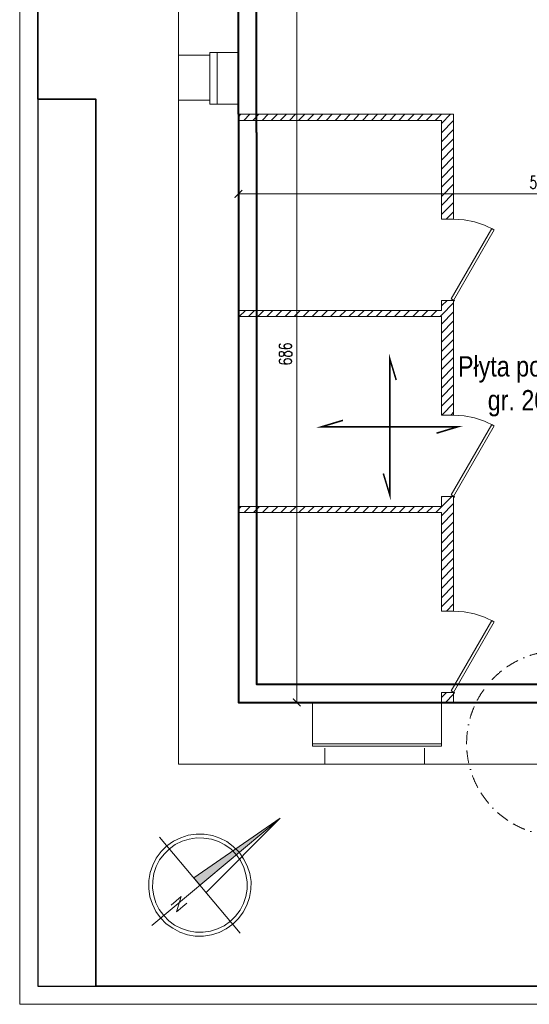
# Model space of a CAD drawing. Header units: millimetres. Extents: x -35363 to 17197, y 5744 to 29461.
# Tile 1 of 29: x -35363 to -30345, y 5744 to 15436. Entities that reach past the tile are written whole.
import ezdxf

# ---------------------------------------------------------------- set-up
doc = ezdxf.new("R2010")
doc.units = ezdxf.units.MM
doc.linetypes.add('BORDERX2', pattern=[88.9, 25.4, -12.7, 25.4, -12.7, 0, -12.7])
doc.linetypes.add('CONTINOUS', pattern=[0])
for name, color, linetype, lineweight in [('OPISY', 11, 'Continuous', 13), ('WB-OPISY', 11, 'Continuous', 13), ('WB-RAMKA_TABELKA', 33, 'Continuous', 35), ('WB_WYMIARY', 7, 'Continuous', 5), ('WB_ŻELBET', 4, 'Continuous', 40)]:
    doc.layers.add(name, color=color, linetype=linetype, lineweight=lineweight)
doc.layers.add('WB-KARTKA', color=251, linetype='Continuous', lineweight=13, plot=False)
doc.styles.add('Arial1', font='txt')
doc.styles.add('Romans-wymiar', font='romans.shx', dxfattribs={"width": 0.7})
doc.dimstyles.new('1-  50', dxfattribs={"dimtxt": 125, "dimasz": 75, "dimexe": 50, "dimexo": 10, "dimgap": 50, "dimtad": 1, "dimdec": 0, "dimlfac": 0.1, "dimzin": 9, "dimtxsty": 'Romans-wymiar', "dimblk": 'ARCHTICK', "dimcen": -100, "dimclrd": 256, "dimclre": 256, "dimclrt": 256, "dimazin": 2, "dimtfac": 1, "dimtdec": 0, "dimtmove": 2, "dimatfit": 3, "dimfxl": 0, "dimlwd": -1, "dimlwe": -1, "dimarcsym": 0})

# ---------------------------------------------------------------- blocks, each defined once
blk = doc.blocks.new('Format A1 - wpiecie poziome')
at = {"layer": 'Defpoints', "linetype": 'Continuous'}
blk.add_lwpolyline([(-835, 297), (-835, 6), (-816, 6), (-816, 6)], dxfattribs=at)
at = {"layer": 'WB-KARTKA', "linetype": 'Continuous'}
blk.add_lwpolyline([(-841, 0), (-841, 594), (0, 594), (0, 0)], close=True, dxfattribs=at)
at = {"layer": 'WB-RAMKA_TABELKA', "linetype": 'Continuous'}
blk.add_lwpolyline([(-816, 6), (-816, 297), (-835, 297), (-835, 588), (-6, 588), (-6, 6), (-816, 6)], dxfattribs=at)
blk = doc.blocks.new('_ArchTick')
at = {"color": 0, "linetype": 'ByBlock', "const_width": 0.15}
blk.add_lwpolyline([(-0.5, -0.5), (0.5, 0.5)], dxfattribs=at)
blk = doc.blocks.new('*D198')
at = {"layer": 'Defpoints', "color": 0}
for p in [(-33030.2, 15574.9), (-33210.2, 8715.8), (-32634.4, 8715.8)]:
    blk.add_point(p, dxfattribs=at)
at = {"layer": 'WB_WYMIARY', "linetype": 'Continuous'}
for p, q in [((-32834.4, 15574.9), (-32584.4, 15574.9)), ((-32634.4, 15574.9), (-32634.4, 8715.8)), ((-32834.4, 8715.8), (-32584.4, 8715.8))]:
    blk.add_line(p, q, dxfattribs=at)
at = {"layer": 'WB_WYMIARY', "linetype": 'ByBlock', "xscale": 75, "yscale": 75, "zscale": 75}
for p, rotation in [((-32634.4, 15574.9), 90), ((-32634.4, 8715.8), 270)]:
    blk.add_blockref('_ArchTick', p, dxfattribs=dict(at, rotation=rotation))
at = {"layer": 'WB_WYMIARY', "insert": (-32746.9, 12145.4), "char_height": 125, "attachment_point": 5, "rotation": 90, "style": 'Romans-wymiar'}
blk.add_mtext('686', dxfattribs=at)
blk = doc.blocks.new('*D199')
at = {"layer": 'Defpoints', "color": 0}
for p in [(-33210.2, 15764.5), (-27252.4, 14684.5), (-27252.4, 13721.6)]:
    blk.add_point(p, dxfattribs=at)
at = {"layer": 'WB_WYMIARY', "linetype": 'Continuous'}
for p, q in [((-33210.2, 13921.6), (-33210.2, 13671.6)), ((-27252.4, 13921.6), (-27252.4, 13671.6)), ((-33210.2, 13721.6), (-27252.4, 13721.6))]:
    blk.add_line(p, q, dxfattribs=at)
at = {"layer": 'WB_WYMIARY', "linetype": 'ByBlock', "xscale": 75, "yscale": 75, "zscale": 75, "rotation": 180}
blk.add_blockref('_ArchTick', (-33210.2, 13721.6), dxfattribs=at)
at = {"layer": 'WB_WYMIARY', "linetype": 'ByBlock', "xscale": 75, "yscale": 75, "zscale": 75}
blk.add_blockref('_ArchTick', (-27252.4, 13721.6), dxfattribs=at)
at = {"layer": 'WB_WYMIARY', "insert": (-30231.3, 13834.1), "char_height": 125, "attachment_point": 5, "style": 'Romans-wymiar'}
blk.add_mtext('596', dxfattribs=at)

msp = doc.modelspace()

# ---------------------------------------------------------------- hatches: boundary and pattern name
msp.add_hatch(color=7).paths.add_polyline_path([(-33589.81, 6916.93), (-32799.57, 7577.05), (-33650.11, 6989.92)])

# ---------------------------------------------------------------- linework, layer by layer
at = {"color": 7, "linetype": 'Continuous', "lineweight": 9}
for p, q in [((-33210.24, 15723.21), (-33210.24, 15113.87)), ((-33489.52, 15085.31), (-33800.54, 15085.31)), ((-33800.54, 15085.31), (-33800.54, 14644.17)), ((-33210.24, 15113.87), (-33489.52, 15113.87)), ((-33489.52, 15113.87), (-33489.52, 15085.31)), ((-33489.52, 15113.87), (-33489.52, 14602.91)), ((-33419.7, 15113.87), (-33419.7, 14602.91)), ((-33210.24, 15113.87), (-33210.24, 14602.91)), ((-33800.54, 8106.44), (-33800.54, 14644.17)), ((-33210.24, 14602.91), (-33489.52, 14602.91)), ((-33210.24, 14602.91), (-33210.24, 8715.79)), ((-33184.85, 14504.53), (-33210.24, 14479.14)), ((-31331.44, 14504.53), (-33210.24, 14504.53)), ((-31090.24, 14504.53), (-33210.24, 14504.53)), ((-31210.84, 14444.23), (-33210.24, 14444.23)), ((-33095.99, 14504.53), (-33156.29, 14444.23)), ((-33007.12, 14504.53), (-33067.42, 14444.23)), ((-32940.48, 14444.23), (-32988.08, 14444.23)), ((-32940.48, 14444.23), (-32988.08, 14444.23)), ((-32915.09, 14504.53), (-32975.39, 14444.23)), ((-32940.48, 14504.53), (-32889.7, 14504.53)), ((-32940.48, 14504.53), (-32889.7, 14504.53)), ((-32826.23, 14504.53), (-32886.53, 14444.23)), ((-32737.36, 14504.53), (-32797.66, 14444.23)), ((-32648.5, 14504.53), (-32705.63, 14444.23)), ((-32556.47, 14504.53), (-32616.76, 14444.23)), ((-32467.6, 14504.53), (-32527.9, 14444.23)), ((-32378.74, 14504.53), (-32439.04, 14444.23)), ((-32286.7, 14504.53), (-32347, 14444.23)), ((-32197.84, 14504.53), (-32258.14, 14444.23)), ((-32108.98, 14504.53), (-32169.28, 14444.23)), ((-32020.12, 14504.53), (-32077.24, 14444.23)), ((-31928.08, 14504.53), (-31988.38, 14444.23)), ((-31839.22, 14504.53), (-31899.52, 14444.23)), ((-31750.36, 14504.53), (-31810.66, 14444.23)), ((-31658.32, 14504.53), (-31718.62, 14444.23)), ((-31569.46, 14504.53), (-31629.76, 14444.23)), ((-31480.6, 14504.53), (-31540.9, 14444.23)), ((-31391.73, 14504.53), (-31448.86, 14444.23)), ((-31299.7, 14504.53), (-31360, 14444.23)), ((-31210.84, 14504.53), (-31271.14, 14444.23)), ((-31121.97, 14504.53), (-31210.84, 14415.67)), ((-31090.24, 14444.23), (-31210.84, 14323.63)), ((-31210.84, 13473.09), (-31210.84, 14444.23)), ((-31090.24, 13473.09), (-31090.24, 14504.53)), ((-31090.24, 14355.37), (-31210.84, 14234.77)), ((-31090.24, 14263.33), (-31210.84, 14145.91)), ((-31210.84, 14244.29), (-31210.84, 14142.73)), ((-31210.84, 14193.51), (-31210.84, 14244.29)), ((-31090.24, 14174.47), (-31210.84, 14053.87)), ((-31090.24, 14193.51), (-31090.24, 14244.29)), ((-31090.24, 14193.51), (-31090.24, 14244.29)), ((-31090.24, 14085.61), (-31210.84, 13965.01)), ((-31090.24, 13996.74), (-31210.84, 13876.14)), ((-31090.24, 13904.71), (-31210.84, 13787.28)), ((-31090.24, 13815.85), (-31210.84, 13695.25)), ((-31090.24, 13726.98), (-31210.84, 13606.38)), ((-31090.24, 13634.95), (-31210.84, 13517.52)), ((-31090.24, 13473.09), (-31210.84, 13473.09)), ((-31090.24, 13546.08), (-31163.23, 13473.09)), ((-31153.71, 12673.33), (-31210.84, 12619.38)), ((-31210.84, 12673.33), (-31090.24, 12673.33)), ((-31210.84, 12574.95), (-31210.84, 12673.33)), ((-31090.24, 11543.51), (-31090.24, 12673.33)), ((-31210.84, 12574.95), (-33210.24, 12574.95)), ((-31210.84, 12574.95), (-33210.24, 12574.95)), ((-31210.84, 12514.65), (-33210.24, 12514.65)), ((-33140.42, 12574.95), (-33200.72, 12514.65)), ((-33051.56, 12574.95), (-33111.85, 12514.65)), ((-32959.52, 12574.95), (-33019.82, 12514.65)), ((-32940.48, 12574.95), (-32988.08, 12574.95)), ((-32940.48, 12574.95), (-32988.08, 12574.95)), ((-32940.48, 12514.65), (-32988.08, 12514.65)), ((-32940.48, 12514.65), (-32988.08, 12514.65)), ((-32870.66, 12574.95), (-32930.96, 12514.65)), ((-32781.79, 12574.95), (-32842.09, 12514.65)), ((-32689.76, 12574.95), (-32750.06, 12514.65)), ((-32600.9, 12574.95), (-32661.2, 12514.65)), ((-32512.03, 12574.95), (-32572.33, 12514.65)), ((-32423.17, 12574.95), (-32483.47, 12514.65)), ((-32331.14, 12574.95), (-32391.44, 12514.65)), ((-32242.27, 12574.95), (-32302.57, 12514.65)), ((-32153.41, 12574.95), (-32213.71, 12514.65)), ((-32061.38, 12574.95), (-32121.67, 12514.65)), ((-31972.51, 12574.95), (-32032.81, 12514.65)), ((-31883.65, 12574.95), (-31943.95, 12514.65)), ((-31794.79, 12574.95), (-31851.91, 12514.65)), ((-31702.75, 12574.95), (-31763.05, 12514.65)), ((-31613.89, 12574.95), (-31674.19, 12514.65)), ((-31525.03, 12574.95), (-31585.33, 12514.65)), ((-31477.42, 12574.95), (-31578.98, 12574.95)), ((-31432.99, 12574.95), (-31493.29, 12514.65)), ((-31344.13, 12574.95), (-31404.43, 12514.65)), ((-31255.27, 12574.95), (-31315.57, 12514.65)), ((-31090.24, 12559.08), (-31210.84, 12438.48)), ((-31210.84, 11543.51), (-31210.84, 12514.65)), ((-31090.24, 12470.22), (-31210.84, 12349.62)), ((-31090.24, 12378.18), (-31210.84, 12260.76)), ((-31090.24, 12289.32), (-31210.84, 12168.72)), ((-31090.24, 12200.46), (-31210.84, 12079.86)), ((-31090.24, 12111.59), (-31210.84, 11991)), ((-31090.24, 12019.56), (-31210.84, 11898.96)), ((-31090.24, 11930.7), (-31210.84, 11810.1)), ((-31090.24, 11841.83), (-31210.84, 11721.23)), ((-31090.24, 11749.8), (-31210.84, 11632.37)), ((-31090.24, 11660.94), (-31204.49, 11546.68)), ((-31090.24, 11543.51), (-31210.84, 11543.51)), ((-31090.24, 11572.07), (-31115.63, 11546.68)), ((-31198.14, 10743.75), (-31210.84, 10734.23)), ((-31210.84, 10743.75), (-31090.24, 10743.75)), ((-31210.84, 10743.75), (-31210.84, 10645.37)), ((-31112.45, 10740.58), (-31210.84, 10642.19)), ((-31090.24, 10673.93), (-31210.84, 10553.33)), ((-31090.24, 9613.93), (-31090.24, 10743.75)), ((-33181.67, 10645.37), (-33210.24, 10616.8)), ((-31210.84, 10645.37), (-33210.24, 10645.37)), ((-31210.84, 10645.37), (-33210.24, 10645.37)), ((-31210.84, 10585.07), (-33210.24, 10585.07)), ((-33092.81, 10645.37), (-33153.11, 10585.07)), ((-33000.78, 10645.37), (-33061.08, 10585.07)), ((-32940.48, 10645.37), (-32988.08, 10645.37)), ((-32940.48, 10645.37), (-32988.08, 10645.37)), ((-32940.48, 10585.07), (-32988.08, 10585.07)), ((-32940.48, 10585.07), (-32988.08, 10585.07)), ((-32911.91, 10645.37), (-32972.21, 10585.07)), ((-32823.05, 10645.37), (-32883.35, 10585.07)), ((-32734.19, 10645.37), (-32791.32, 10585.07)), ((-32642.15, 10645.37), (-32702.45, 10585.07)), ((-32553.29, 10645.37), (-32613.59, 10585.07)), ((-32464.43, 10645.37), (-32524.73, 10585.07)), ((-32372.39, 10645.37), (-32432.69, 10585.07)), ((-32283.53, 10645.37), (-32343.83, 10585.07)), ((-32194.67, 10645.37), (-32254.97, 10585.07)), ((-32102.63, 10645.37), (-32162.93, 10585.07)), ((-32013.77, 10645.37), (-32074.07, 10585.07)), ((-31924.91, 10645.37), (-31985.21, 10585.07)), ((-31836.05, 10645.37), (-31893.17, 10585.07)), ((-31744.01, 10645.37), (-31804.31, 10585.07)), ((-31655.15, 10645.37), (-31715.45, 10585.07)), ((-31566.29, 10645.37), (-31626.59, 10585.07)), ((-31477.42, 10645.37), (-31578.98, 10645.37)), ((-31474.25, 10645.37), (-31534.55, 10585.07)), ((-31385.39, 10645.37), (-31445.69, 10585.07)), ((-31296.53, 10645.37), (-31356.82, 10585.07)), ((-31210.84, 10639.02), (-31264.79, 10585.07)), ((-31090.24, 10585.07), (-31210.84, 10464.47)), ((-31210.84, 9613.93), (-31210.84, 10585.07)), ((-31090.24, 10493.03), (-31210.84, 10375.61)), ((-31090.24, 10404.17), (-31210.84, 10283.57)), ((-31090.24, 10315.31), (-31210.84, 10194.71)), ((-31090.24, 10223.27), (-31210.84, 10105.85)), ((-31090.24, 10134.41), (-31210.84, 10013.81)), ((-31090.24, 10045.55), (-31210.84, 9924.95)), ((-31090.24, 9956.68), (-31210.84, 9836.08)), ((-31090.24, 9864.65), (-31210.84, 9744.05)), ((-31090.24, 9775.79), (-31210.84, 9655.19)), ((-31090.24, 9613.93), (-31210.84, 9613.93)), ((-31090.24, 9686.92), (-31160.06, 9613.93)), ((-31160.06, 8814.17), (-31210.84, 8763.39)), ((-31210.84, 8814.17), (-31090.24, 8814.17)), ((-31210.84, 8715.79), (-31210.84, 8814.17)), ((-31090.24, 8795.13), (-31169.58, 8715.79)), ((-31090.24, 8715.79), (-31090.24, 8814.17)), ((-33210.24, 8715.79), (-32480.3, 8715.79)), ((-32940.48, 8715.79), (-32988.08, 8715.79)), ((-32480.3, 8715.79), (-31210.84, 8715.79)), ((-31210.84, 8715.79), (-29639.88, 8715.79)), ((-32480.3, 8306.38), (-31210.84, 8306.38)), ((-32480.3, 8284.17), (-31379.04, 8284.17)), ((-32359.7, 8106.44), (-32359.7, 8265.13)), ((-31379.04, 8106.44), (-31379.04, 8265.13)), ((-33800.54, 8106.44), (-32359.7, 8106.44)), ((-32359.7, 8106.44), (-31379.04, 8106.44)), ((-31379.04, 8106.44), (-29620.84, 8106.44))]:
    msp.add_line(p, q, dxfattribs=at)
at = {"color": 7, "linetype": 'Continuous', "lineweight": 20}
for p, q in [((-31090.24, 13473.09), (-31141.02, 13473.09)), ((-31090.24, 12673.33), (-31141.02, 12673.33)), ((-31090.24, 11543.51), (-31141.02, 11543.51)), ((-31090.24, 10743.75), (-31141.02, 10743.75)), ((-31090.24, 9613.93), (-31141.02, 9613.93)), ((-31090.24, 8814.17), (-31141.02, 8814.17))]:
    msp.add_line(p, q, dxfattribs=at)
at = {"color": 7, "linetype": 'Continuous', "lineweight": 5}
for p, q in [((-32799.57, 7577.05), (-33526.34, 6843.93)), ((-33986.52, 7389.8), (-33193.1, 6444.05))]:
    msp.add_line(p, q, dxfattribs=at)
at = {"color": 7, "linetype": 'Continuous', "lineweight": 9}
for points in [[(-32930.96, 22143.52), (-33660.9, 22143.52), (-33660.9, 21991.19), (-33819.58, 21991.19), (-33800.54, 15085.31)], [(-33489.52, 14602.91), (-33489.52, 14644.17), (-33800.54, 14644.17)], [(-30690.36, 13368.36), (-30785.57, 13412.79), (-30883.95, 13447.7), (-30985.51, 13466.74), (-31090.24, 13473.09)], [(-31090.24, 12647.94), (-31210.84, 12527.34), (-31223.53, 12514.65)], [(-30690.36, 11438.78), (-30785.57, 11483.21), (-30883.95, 11518.12), (-30985.51, 11537.16), (-31090.24, 11543.51)], [(-30690.36, 9509.2), (-30785.57, 9553.63), (-30883.95, 9588.54), (-30985.51, 9607.58), (-31090.24, 9613.93)], [(-32480.3, 8715.79), (-32480.3, 8284.17), (-32359.7, 8284.17)], [(-31210.84, 8715.79), (-31210.84, 8284.17), (-31379.04, 8284.17)]]:
    msp.add_lwpolyline(points, dxfattribs=at)
for points in [[(-31090.24, 12673.33), (-31099.76, 12679.68), (-31115.63, 12689.2), (-30715.75, 13381.05), (-30699.88, 13371.53), (-30690.36, 13368.36)], [(-31080.72, 12670.16), (-31080.72, 12673.33), (-31087.06, 12676.5), (-31090.24, 12673.33), (-31090.24, 12666.98), (-31087.06, 12663.81), (-31080.72, 12666.98)], [(-31090.24, 10743.75), (-31099.76, 10750.1), (-31115.63, 10759.62), (-30715.75, 11451.47), (-30699.88, 11441.95), (-30690.36, 11438.78)], [(-31080.72, 10740.58), (-31080.72, 10743.75), (-31087.06, 10746.92), (-31090.24, 10743.75), (-31090.24, 10737.4), (-31087.06, 10734.23), (-31080.72, 10737.4)], [(-31090.24, 8814.17), (-31099.76, 8820.52), (-31115.63, 8830.04), (-30715.75, 9521.89), (-30699.88, 9512.37), (-30690.36, 9509.2)], [(-31080.72, 8811), (-31080.72, 8814.17), (-31087.06, 8817.34), (-31090.24, 8814.17), (-31090.24, 8807.82), (-31087.06, 8804.65), (-31080.72, 8807.82)]]:
    msp.add_lwpolyline(points, close=True, dxfattribs=at)
at = {"color": 7, "linetype": 'Continuous', "lineweight": 5}
for points in [[(-34062.68, 6520.22), (-32799.57, 7577.05), (-33650.11, 6989.92), (-33507.29, 6818.54)], [(-33872.26, 6720.16), (-33773.88, 6805.85), (-33818.31, 6653.51), (-33716.76, 6739.2)]]:
    msp.add_lwpolyline(points, dxfattribs=at)
for points in [[(-33266.1, 6532.92), (-33208.97, 6586.87), (-33161.37, 6650.34), (-33126.46, 6720.16), (-33101.07, 6796.33), (-33088.37, 6872.5), (-33085.2, 6951.84), (-33097.89, 7031.18), (-33123.28, 7107.35), (-33158.19, 7177.17), (-33202.62, 7240.64), (-33259.75, 7297.77), (-33323.22, 7345.37), (-33393.04, 7380.28), (-33466.04, 7405.67), (-33545.38, 7418.36), (-33624.72, 7418.36), (-33704.06, 7408.84), (-33777.06, 7383.45), (-33850.05, 7348.54), (-33913.52, 7304.11), (-33970.65, 7246.99), (-34018.25, 7183.51), (-34053.16, 7113.69), (-34078.55, 7040.7), (-34091.25, 6961.36), (-34091.25, 6882.02), (-34081.73, 6802.68), (-34056.34, 6729.68), (-34021.43, 6656.69), (-33977, 6593.21), (-33919.87, 6536.09), (-33856.4, 6491.66), (-33786.58, 6453.57), (-33710.41, 6428.18), (-33634.24, 6415.49), (-33554.9, 6415.49), (-33475.56, 6428.18), (-33399.39, 6450.4), (-33329.57, 6485.31)], [(-33288.31, 6561.48), (-33237.53, 6612.26), (-33193.1, 6669.38), (-33158.19, 6736.03), (-33135.98, 6805.85), (-33123.28, 6875.67), (-33123.28, 6948.66), (-33135.98, 7021.66), (-33155.02, 7091.48), (-33189.93, 7158.12), (-33231.19, 7218.42), (-33281.97, 7269.2), (-33342.26, 7313.63), (-33405.74, 7345.37), (-33475.56, 7370.76), (-33548.55, 7380.28), (-33621.55, 7383.45), (-33694.54, 7370.76), (-33764.36, 7348.54), (-33831.01, 7316.81), (-33888.13, 7275.55), (-33942.09, 7221.6), (-33986.52, 7164.47), (-34018.25, 7101), (-34043.64, 7031.18), (-34053.16, 6958.18), (-34056.34, 6885.19), (-34043.64, 6812.2), (-34021.43, 6742.38), (-33989.69, 6675.73), (-33945.26, 6618.6), (-33894.48, 6564.65), (-33837.35, 6523.39), (-33770.71, 6488.48), (-33700.89, 6466.27), (-33631.07, 6453.57), (-33558.07, 6453.57), (-33485.08, 6463.09), (-33415.26, 6485.31), (-33348.61, 6517.05)]]:
    msp.add_lwpolyline(points, close=True, dxfattribs=at)
at = {"layer": 'OPISY', "linetype": 'BORDERX2', "ltscale": 5}
msp.add_circle((-30050.86, 8311.75), 911.7, dxfattribs=at)
at = {"layer": 'WB-OPISY', "linetype": 'CONTINOUS', "const_width": 15}
for points in [[(-31656.06, 11889.17), (-31719.4, 12099.65), (-31719.4, 10757.96), (-31782.74, 10968.44)], [(-32179.77, 11492.15), (-32390.25, 11428.81), (-31048.55, 11428.81), (-31259.03, 11365.46)]]:
    msp.add_lwpolyline(points, dxfattribs=at)
at = {"layer": 'WB_ŻELBET'}
for points in [[(-33210.24, 14504.53), (-33210.24, 14504.53), (-33210.24, 15754.95), (-31070.3, 15754.95)], [(-33030.24, 14324.53), (-33030.24, 15574.95), (-30890.3, 15574.95)], [(-33210.24, 14504.53), (-33210.24, 14504.53), (-33210.24, 12295.67)], [(-33030.24, 14324.53), (-33030.24, 12475.67)], [(-33030.24, 12475.67), (-33030.24, 8895.79), (-28376.72, 8895.79), (-28265.64, 12475.67)], [(-33210.24, 12295.67), (-33210.24, 8715.79), (-28202.21, 8715.79), (-28091.14, 12295.67)]]:
    msp.add_lwpolyline(points, dxfattribs=at)

# ---------------------------------------------------------------- block references
at = {"layer": 'WB-RAMKA_TABELKA', "linetype": 'Continuous', "xscale": 30, "yscale": 30, "zscale": 30}
msp.add_blockref('Format A1 - wpiecie poziome', (-10133.17, 5743.53), dxfattribs=at)

# ---------------------------------------------------------------- texts
at = {"layer": 'WB-OPISY', "linetype": 'CONTINOUS', "insert": (-30308.98, 11826.7), "char_height": 200, "attachment_point": 5, "style": 'Arial1'}
msp.add_mtext('{\\fArial Narrow|b0|i0|c238|p34;Płyta posadzki\\Pgr. 20cm}', dxfattribs=at)

# ---------------------------------------------------------------- dimensions: what is measured, and where the dimension line sits
at = {"layer": 'WB_WYMIARY'}
dim = msp.add_linear_dim(base=(-27252.39, 13721.6), p1=(-33210.24, 15764.47), p2=(-27252.39, 14684.53), dimstyle='1-  50', dxfattribs=at)
dim.commit()
dim.dimension.update_dxf_attribs({"geometry": '*D199', "text_midpoint": (-30231.32, 13834.1)})
dim = msp.add_linear_dim(base=(-32634.38, 8715.79), p1=(-33030.24, 15574.95), p2=(-33210.24, 8715.79), angle=90, dimstyle='1-  50', dxfattribs=at)
dim.commit()
dim.dimension.update_dxf_attribs({"geometry": '*D198', "text_midpoint": (-32746.88, 12145.37)})

doc.saveas('drawing.dxf')
